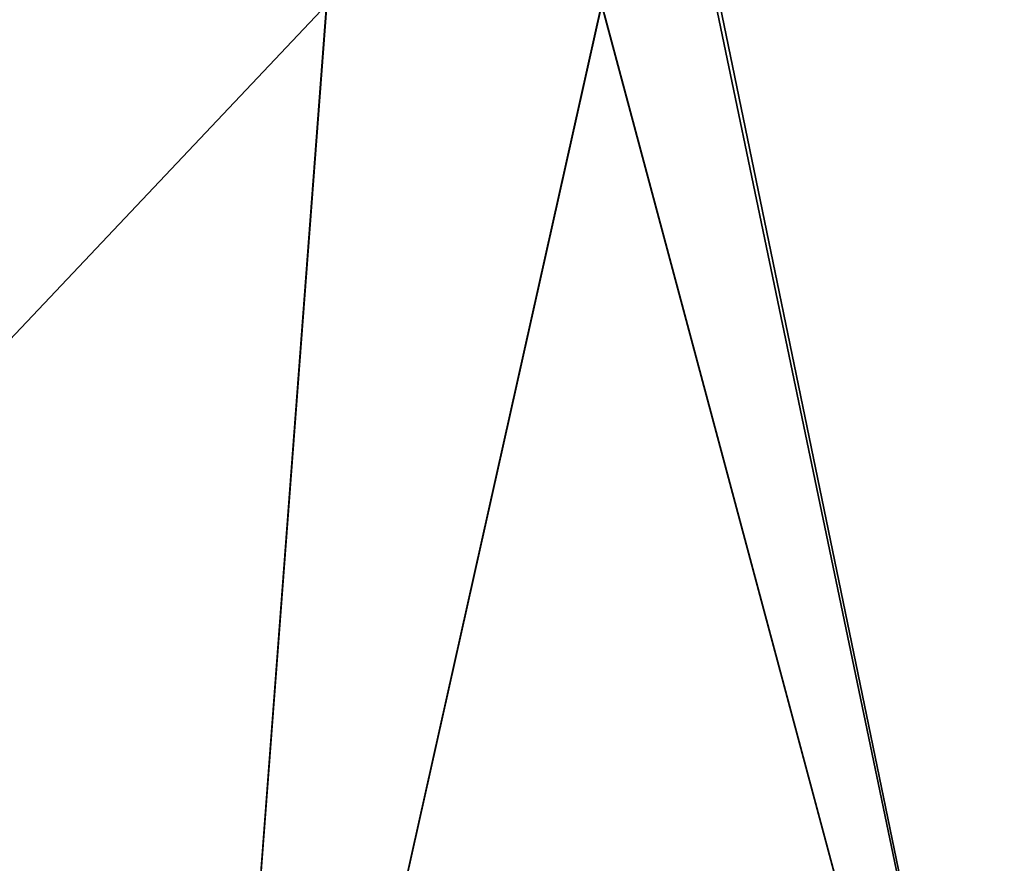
# Model space of a CAD drawing. Extents: x -0.15 to 0.15, y -0.114 to -0.001.
# Tile 36 of 256: x -0.08721 to -0.08341, y -0.06464 to -0.06138. Entities that reach past the tile are written whole.
import ezdxf

# ---------------------------------------------------------------- set-up
doc = ezdxf.new("R2010")
doc.units = 0
doc.layers.add('mesh', color=7, linetype='CONTINUOUS')

msp = doc.modelspace()

# ---------------------------------------------------------------- meshes
at = {"layer": 'mesh'}
mesh = msp.add_polyface(dxfattribs=at)
corners = [(-0.0865711, -0.068512, 0.0508621), (-0.0860274, -0.061326, 0.0505657), (-0.0849641, -0.061326, 0.0513243), (-0.0892829, -0.0647663, 0.0198514), (-0.0885552, -0.061326, 0.0193485), (-0.089078, -0.061326, 0.0199663), (-0.0829716, -0.0687643, 0.0154822), (-0.0825992, -0.061326, 0.0157162), (-0.0845238, -0.061326, 0.0164673), (-0.0801645, -0.061326, 0.014766), (-0.0790606, -0.0689426, 0.0144128), (-0.0833615, -0.0728816, 0.0153665), (-0.084965, -0.061326, 0.0167826), (-0.0860276, -0.061326, 0.0175421), (-0.0865711, -0.0685119, 0.0172463), (-0.087138, -0.0723027, 0.0170244), (-0.0888467, -0.0719614, 0.0181088), (-0.0845084, -0.061326, 0.0516493), (-0.0829716, -0.0687643, 0.0526261), (-0.0801639, -0.061326, 0.0533407), (-0.0790606, -0.0689426, 0.0536955), (-0.0825995, -0.061326, 0.0523925), (-0.0892829, -0.0647663, 0.048257), (-0.0885428, -0.061326, 0.0487713), (-0.0891041, -0.061326, 0.0481613), (-0.0917861, -0.06467, 0.0452348), (-0.0833615, -0.0728816, 0.0527419), (-0.0897058, -0.0682072, 0.0196677), (-0.0904119, -0.0715982, 0.0193588), (-0.0904119, -0.0715982, 0.0487495), (-0.0897058, -0.0682072, 0.0484407), (-0.0888467, -0.0719614, 0.0499996), (-0.087138, -0.0723027, 0.051084), (-0.0922625, -0.0678492, 0.0454438), (-0.0849315, -0.057126, 0.0512504), (-0.0890541, -0.057126, 0.048101), (-0.09079, -0.061326, 0.0463292), (-0.0849513, -0.057126, 0.0168313), (-0.0890899, -0.057126, 0.0199735), (-0.0801386, -0.057126, 0.0532318), (-0.0824707, -0.057126, 0.0526065)]
mesh.append_faces([[corners[k] for k in face] for face in [(0, 1, 2, 2), (3, 4, 5, 5), (6, 7, 8, 8), (6, 9, 7, 7), (10, 6, 11, 11), (10, 9, 6, 6), (12, 13, 14, 14), (15, 14, 16, 16), (6, 14, 15, 15), (6, 12, 14, 14), (8, 12, 6, 6), (2, 17, 18, 18), (18, 19, 20, 20), (18, 21, 19, 19), (17, 21, 18, 18), (22, 1, 0, 0), (22, 23, 1, 1), (22, 24, 23, 23), (25, 24, 22, 22), (18, 0, 2, 2), (18, 26, 0, 0), (16, 27, 28, 28), (14, 27, 16, 16), (29, 30, 31, 31), (31, 0, 32, 32), (30, 0, 31, 31), (30, 22, 0, 0), (33, 22, 30, 30), (14, 3, 27, 27), (14, 4, 3, 3), (13, 4, 14, 14), (34, 2, 1, 1), (34, 17, 2, 2), (35, 24, 36, 36), (34, 23, 24, 24), (37, 12, 8, 8), (38, 4, 13, 13), (39, 19, 21, 21), (40, 21, 17, 17)]])

doc.saveas('drawing.dxf')
